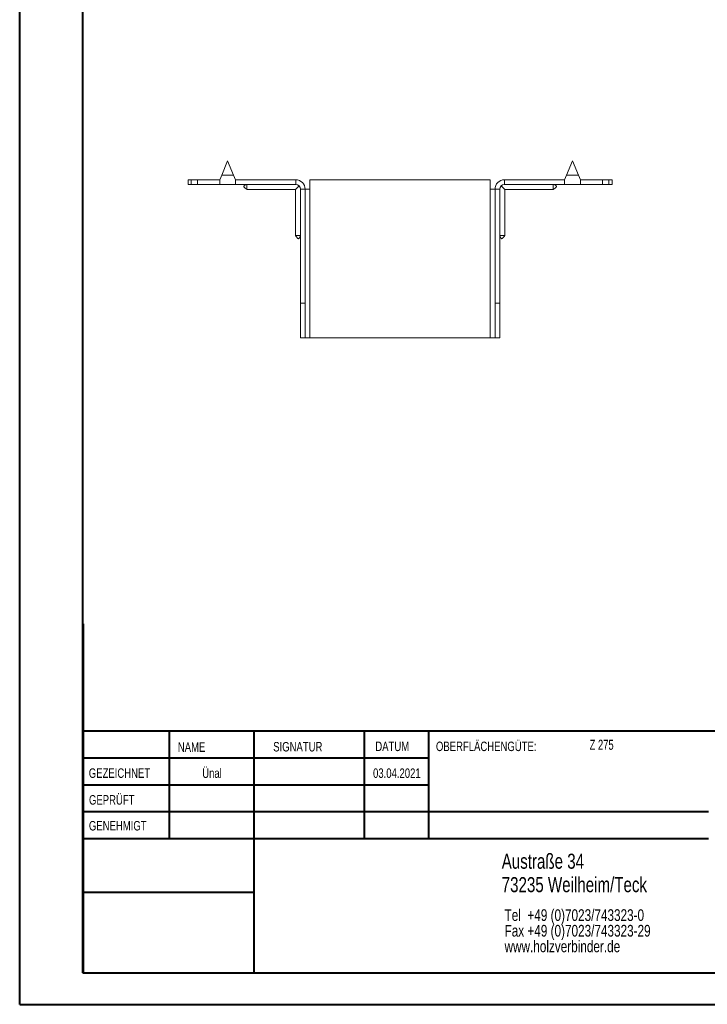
# Model space of a CAD drawing. Header units: millimetres. Extents: x 0 to 210, y 0 to 297.
# Tile 1 of 6: x 0 to 109, y 0 to 156. Entities that reach past the tile are written whole.
import ezdxf

# ---------------------------------------------------------------- set-up
doc = ezdxf.new("R2010")
doc.units = ezdxf.units.MM
doc.styles.add('SLDTEXTSTYLE0', font='TXT', dxfattribs={"width": 0.75})
doc.styles.add('SLDTEXTSTYLE2', font='TXT', dxfattribs={"width": 0.7})

# ---------------------------------------------------------------- blocks, each defined once
blk = doc.blocks.new('SW_NOTE_0')
at = {"color": 0, "linetype": 'Continuous', "lineweight": 0, "char_height": 1.8521, "attachment_point": 1, "style": 'SLDTEXTSTYLE0'}
for s, insert in [('Tel  +49 (0)7023/743323-0', (0, 2.39)), ('Fax +49 (0)7023/743323-29', (0, -0.08)), ('www.holzverbinder.de', (0, -2.55))]:
    blk.add_mtext(s, dxfattribs=dict(at, insert=insert))

msp = doc.modelspace()

# ---------------------------------------------------------------- linework, layer by layer
at = {"color": 7, "linetype": 'Continuous', "lineweight": 40}
for p, q in [((0.08, 0.21), (0.08, 297.21)), ((10.08, 5.21), (10.08, 292.21)), ((10.11, 60.37), (10.11, 5.12)), ((205.08, 43.37), (10.11, 43.37)), ((23.71, 43.37), (23.71, 26.37)), ((37.1, 43.37), (37.1, 5.12)), ((54.51, 43.37), (54.51, 26.37)), ((64.71, 26.37), (64.71, 43.37)), ((64.71, 39.1), (10.11, 39.1)), ((64.71, 34.87), (10.11, 34.87)), ((108.91, 30.62), (10.11, 30.62)), ((108.91, 26.37), (10.11, 26.37)), ((37.1, 17.87), (10.11, 17.87)), ((10.11, 13.71), (10.08, 13.71)), ((10.11, 9.46), (10.08, 9.46)), ((10.08, 5.21), (205.08, 5.21)), ((0.08, 0.21), (210.08, 0.21))]:
    msp.add_line(p, q, dxfattribs=at)
at = {"color": 7, "linetype": 'Continuous', "lineweight": 15}
for p, q in [((32.94, 133.54), (32.01, 131.29)), ((33.88, 131.29), (32.94, 133.54)), ((87.44, 133.54), (86.51, 131.29)), ((88.38, 131.29), (87.44, 133.54)), ((32.01, 131.29), (31.69, 130.54)), ((32.01, 131.29), (33.88, 131.29)), ((34.19, 130.54), (33.88, 131.29)), ((86.51, 131.29), (86.19, 130.54)), ((86.51, 131.29), (88.38, 131.29)), ((88.69, 130.54), (88.38, 131.29)), ((26.69, 130.54), (26.69, 129.79)), ((26.69, 130.54), (27.19, 130.54)), ((27.19, 129.79), (26.69, 129.79)), ((27.19, 130.54), (27.19, 129.79)), ((27.19, 130.54), (28.19, 130.54)), ((28.19, 129.79), (27.19, 129.79)), ((28.19, 129.79), (28.19, 130.54)), ((31.69, 130.54), (28.19, 130.54)), ((31.69, 129.79), (28.19, 129.79)), ((31.69, 130.54), (31.69, 129.79)), ((31.69, 129.79), (34.19, 129.79)), ((34.19, 129.79), (34.19, 130.54)), ((43.69, 130.54), (34.19, 130.54)), ((43.69, 129.79), (34.19, 129.79)), ((43.64, 128.99), (44.22, 129.57)), ((43.69, 129.79), (43.69, 130.54)), ((45.94, 129.04), (45.94, 130.54)), ((74.44, 130.54), (45.94, 130.54)), ((74.44, 130.54), (74.44, 129.04)), ((76.16, 129.57), (76.74, 128.99)), ((76.69, 129.79), (76.69, 130.54)), ((76.69, 130.54), (86.19, 130.54)), ((76.69, 129.79), (86.19, 129.79)), ((86.19, 130.54), (86.19, 129.79)), ((86.19, 129.79), (88.69, 129.79)), ((88.69, 130.54), (92.19, 130.54)), ((88.69, 129.79), (88.69, 130.54)), ((88.69, 129.79), (92.19, 129.79)), ((92.19, 129.79), (92.19, 130.54)), ((92.19, 130.54), (93.19, 130.54)), ((93.19, 129.79), (92.19, 129.79)), ((93.19, 129.79), (93.19, 130.54)), ((93.19, 130.54), (93.69, 130.54)), ((93.69, 129.79), (93.19, 129.79)), ((93.69, 129.79), (93.69, 130.54)), ((35.99, 128.99), (43.64, 128.99)), ((43.64, 128.99), (43.64, 121.73)), ((44.44, 129.04), (45.19, 129.04)), ((44.44, 111.04), (44.44, 129.04)), ((45.19, 111.04), (45.19, 129.04)), ((45.19, 129.04), (45.94, 129.04)), ((45.94, 105.54), (45.94, 129.04)), ((74.44, 129.04), (74.44, 105.54)), ((74.44, 129.04), (75.19, 129.04)), ((75.94, 129.04), (75.19, 129.04)), ((75.19, 111.04), (75.19, 129.04)), ((75.94, 111.04), (75.94, 129.04)), ((76.74, 128.99), (84.39, 128.99)), ((76.74, 121.73), (76.74, 128.99)), ((45.19, 111.04), (44.44, 111.04)), ((44.44, 105.54), (44.44, 111.04)), ((45.19, 105.54), (45.19, 111.04)), ((75.19, 111.04), (75.94, 111.04)), ((75.19, 105.54), (75.19, 111.04)), ((75.94, 105.54), (75.94, 111.04)), ((44.44, 105.54), (45.19, 105.54)), ((45.19, 105.54), (45.94, 105.54)), ((74.44, 105.54), (45.94, 105.54)), ((74.44, 105.54), (75.19, 105.54)), ((75.19, 105.54), (75.94, 105.54))]:
    msp.add_line(p, q, dxfattribs=at)
at = {"color": 7, "linetype": 'Continuous', "lineweight": 0}
for p, q in [((64.71, 39.12), (10.11, 39.12)), ((23.71, 5.21), (23.71, 5.12)), ((54.51, 5.21), (54.51, 5.12))]:
    msp.add_line(p, q, dxfattribs=at)
at = {"color": 7, "linetype": 'Continuous', "lineweight": 15}
for centre, radius, start, end in [((43.69, 129.04), 1.5, 0, 90), ((43.69, 129.04), 0.75, 0, 90), ((76.69, 129.04), 1.5, 90, 180), ((76.69, 129.04), 0.75, 90, 180)]:
    msp.add_arc(centre, radius, start, end, dxfattribs=at)
for points, knots in [([(35.99, 129.79), (35.86, 129.75), (35.7, 129.7), (35.55, 129.59), (35.52, 129.55), (35.5, 129.51), (35.49, 129.49), (35.49, 129.46), (35.5, 129.43), (35.56, 129.33), (35.75, 129.2), (35.91, 129.07), (36, 128.99)], [0, 0, 0, 0, 0.312859, 0.368954, 0.414537, 0.434314, 0.452963, 0.471429, 0.490675, 0.534328, 0.71923, 1, 1, 1, 1]), ([(35.99, 129.79), (35.99, 129.71), (35.99, 129.52), (35.99, 129.25), (35.99, 129.06), (35.99, 128.98), (35.99, 129), (35.99, 129)], [0, 0, 0, 0, 0.176999, 0.437532, 0.698072, 0.958616, 1, 1, 1, 1]), ([(84.39, 128.99), (84.48, 129.07), (84.62, 129.19), (84.79, 129.31), (84.86, 129.38), (84.89, 129.43), (84.9, 129.46), (84.9, 129.49), (84.89, 129.51), (84.87, 129.55), (84.84, 129.59), (84.69, 129.7), (84.53, 129.75), (84.39, 129.79)], [0, 0, 0, 0, 0.280625, 0.412833, 0.465947, 0.509578, 0.528814, 0.54727, 0.56591, 0.585677, 0.631236, 0.687302, 1, 1, 1, 1]), ([(84.39, 129.79), (84.39, 129.71), (84.39, 129.52), (84.39, 129.25), (84.39, 129.06), (84.39, 128.98), (84.39, 129), (84.39, 129)], [0, 0, 0, 0, 0.176999, 0.437532, 0.698072, 0.958616, 1, 1, 1, 1]), ([(43.64, 121.73), (43.72, 121.64), (43.84, 121.5), (43.96, 121.33), (44.03, 121.26), (44.08, 121.24), (44.12, 121.23), (44.14, 121.23), (44.17, 121.23), (44.2, 121.25), (44.24, 121.29), (44.35, 121.44), (44.4, 121.59), (44.44, 121.73)], [0, 0, 0, 0, 0.280625, 0.412833, 0.465947, 0.509578, 0.528814, 0.54727, 0.56591, 0.585677, 0.631236, 0.687302, 1, 1, 1, 1]), ([(43.65, 121.73), (43.66, 121.73), (43.67, 121.73), (43.83, 121.73), (44.05, 121.73), (44.27, 121.73), (44.39, 121.73), (44.44, 121.73)], [0, 0, 0, 0, 0.217783, 0.478083, 0.738383, 0.867316, 1, 1, 1, 1]), ([(75.94, 121.73), (75.99, 121.59), (76.04, 121.44), (76.15, 121.29), (76.19, 121.25), (76.22, 121.23), (76.25, 121.23), (76.27, 121.23), (76.31, 121.24), (76.41, 121.29), (76.53, 121.49), (76.67, 121.64), (76.75, 121.73)], [0, 0, 0, 0, 0.312859, 0.368954, 0.414537, 0.434314, 0.452963, 0.471429, 0.490675, 0.534328, 0.71923, 1, 1, 1, 1]), ([(76.74, 121.73), (76.73, 121.73), (76.72, 121.73), (76.56, 121.73), (76.34, 121.73), (76.12, 121.73), (76, 121.73), (75.94, 121.73)], [0, 0, 0, 0, 0.217783, 0.478083, 0.738383, 0.867316, 1, 1, 1, 1])]:
    msp.add_open_spline(points, degree=3, knots=knots, dxfattribs=at)

# ---------------------------------------------------------------- block references
at = {"color": 7, "linetype": 'Continuous', "lineweight": 0}
msp.add_blockref('SW_NOTE_0', (76.7, 12.85), dxfattribs=at)

# ---------------------------------------------------------------- texts
for s, insert, char_height, attachment_point, style in [('OBERFLÄCHENGÜTE:', (65.86, 41.74), 1.5, 1, 'SLDTEXTSTYLE0'), ('Z 275', (90.14, 42.03), 1.587, 1, 'SLDTEXTSTYLE2'), ('NAME', (25.07, 41.62), 1.5, 1, 'SLDTEXTSTYLE0'), ('SIGNATUR', (40.14, 41.68), 1.5, 1, 'SLDTEXTSTYLE0'), ('DATUM', (56.28, 41.74), 1.5, 1, 'SLDTEXTSTYLE0'), ('GEZEICHNET', (11, 37.51), 1.5, 1, 'SLDTEXTSTYLE0'), ('Ünal', (30.47, 37.5), 1.499, 2, 'SLDTEXTSTYLE0'), ('03.04.2021', (59.68, 37.5), 1.499, 2, 'SLDTEXTSTYLE0'), ('GEPRÜFT', (11.03, 33.28), 1.5, 1, 'SLDTEXTSTYLE0'), ('GENEHMIGT', (11.02, 29.19), 1.5, 1, 'SLDTEXTSTYLE0'), ('Austraße 34', (76.25, 24.02), 2.3813, 1, 'SLDTEXTSTYLE0'), ('73235 Weilheim/Teck', (76.25, 20.32), 2.3813, 1, 'SLDTEXTSTYLE0')]:
    msp.add_mtext(s, dxfattribs=dict(at, insert=insert, char_height=char_height, attachment_point=attachment_point, style=style))

doc.saveas('drawing.dxf')
